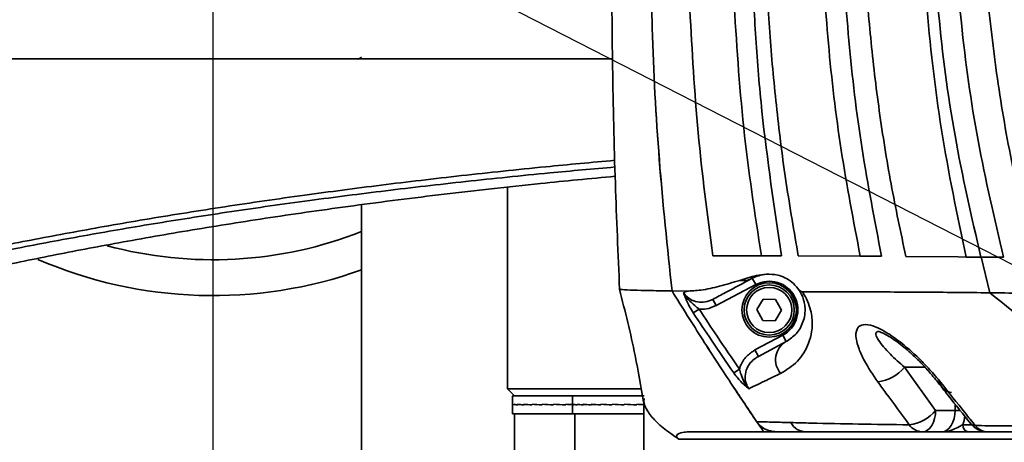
# Model space of a CAD drawing. Header units: millimetres. Extents: x -8713 to 3261, y -18743 to -8704.
# Tile 11 of 154: x -4300 to -4162, y -15476 to -15417. Entities that reach past the tile are written whole.
import ezdxf

# ---------------------------------------------------------------- set-up
doc = ezdxf.new("R2010")
doc.units = ezdxf.units.MM
doc.header["$LTSCALE"] = 10
doc.header["$PDSIZE"] = -1
doc.linetypes.add('CENTER', pattern=[50.8, 31.75, -6.35, 6.35, -6.35])
doc.layers.get('Defpoints').update_dxf_attribs({"true_color": 0x5e5e5e})
doc.layers.add('细实线层', color=7, linetype='Continuous')
doc.dimstyles.new('ISO-25', dxfattribs={"dimscale": 20, "dimtxt": 4, "dimasz": 3.05, "dimexe": 3, "dimexo": 0.625, "dimtad": 1, "dimdec": 0, "dimtxsty": 'Standard', "dimcen": 2.5, "dimclrd": 1, "dimclre": 1, "dimclrt": 4, "dimadec": 1, "dimazin": 2, "dimtfac": 1, "dimtdec": 0, "dimtmove": 0, "dimatfit": 0, "dimfxl": 1, "dimarcsym": 0})

# ---------------------------------------------------------------- blocks, each defined once
blk = doc.blocks.new('*U165')
at = {"color": 0, "linetype": 'CENTER', "transparency": 16777216}
blk.add_line((0, -182.55), (0, -12.3), dxfattribs=at)
blk = doc.blocks.new('*D172')
at = {"color": 1, "lineweight": -2, "transparency": 16777216}
for p, q in [((-4272.58, -15394.48), (-3699.94, -15688.46)), ((-3645.67, -15716.32), (-3217.84, -15935.95))]:
    blk.add_line(p, q, dxfattribs=at)
at = {"color": 1, "lineweight": 20, "transparency": 16777216}
blk.add_solid([(-3641.03, -15707.27), (-3650.31, -15725.36), (-3699.94, -15688.46)], dxfattribs=at)
at = {"layer": 'Defpoints', "color": 0, "lineweight": 20, "transparency": 16777216}
for p in [(-4272.58, -15394.48), (-3699.94, -15688.46)]:
    blk.add_point(p, dxfattribs=at)
at = {"color": 4, "transparency": 16777216, "insert": (-3304.14, -15832.63), "char_height": 80, "attachment_point": 5, "rotation": 332.8255}
blk.add_mtext('R644', dxfattribs=at)

msp = doc.modelspace()

# ---------------------------------------------------------------- linework, layer by layer
at = {"color": 4}
msp.add_circle((-4272.58, -15394.48), 643.69, dxfattribs=at)
at = {"layer": '细实线层', "linetype": 'Continuous', "lineweight": 35}
for p, q in [((-4251.89, -15422.71), (-4252.3, -15423)), ((-4231.58, -15468.98), (-4231.58, -15440.85)), ((-4251.89, -15504.48), (-4251.89, -15443.3)), ((-4196.19, -15450.43), (-4202.97, -15450.41)), ((-4193.37, -15450.43), (-4196.19, -15450.43)), ((-4182.42, -15450.47), (-4191.05, -15450.45)), ((-4179.44, -15450.47), (-4182.42, -15450.47)), ((-4168.78, -15450.59), (-4176.06, -15450.51)), ((-4167.68, -15450.6), (-4168.78, -15450.59)), ((-4167.68, -15450.6), (-4165.6, -15450.63)), ((-4162.44, -15450.63), (-4165.6, -15450.63)), ((-4165.58, -15450.59), (-4164.37, -15455.59)), ((-4196.98, -15454.45), (-4197.45, -15453.57)), ((-4196.98, -15454.45), (-4202.5, -15457.38)), ((-4208.64, -15455.33), (-4206.57, -15455.36)), ((-4202.5, -15457.38), (-4202.97, -15456.5)), ((-4196.83, -15457.94), (-4195.93, -15456.46)), ((-4195.93, -15456.46), (-4194.2, -15456.5)), ((-4194.2, -15456.5), (-4193.37, -15458.02)), ((-4205.67, -15458.4), (-4204.86, -15457.87)), ((-4196, -15459.46), (-4196.83, -15457.94)), ((-4193.37, -15458.02), (-4194.27, -15459.5)), ((-4194.27, -15459.5), (-4196, -15459.46)), ((-4197.08, -15463.56), (-4193.22, -15461.51)), ((-4193.22, -15461.51), (-4192.75, -15462.4)), ((-4196.61, -15464.45), (-4192.75, -15462.4)), ((-4197.08, -15463.56), (-4196.61, -15464.45)), ((-4176.26, -15465.98), (-4171.91, -15471.98)), ((-4173.39, -15465.98), (-4176.26, -15465.98)), ((-4200.04, -15466.77), (-4199.25, -15466.23)), ((-4171.44, -15468.02), (-4171.33, -15468.24)), ((-4231.58, -15468.98), (-4213.04, -15468.98)), ((-4231.58, -15468.98), (-4230.58, -15469.98)), ((-4230.88, -15469.98), (-4230.88, -15471.14)), ((-4230.56, -15469.98), (-4230.88, -15469.98)), ((-4230.56, -15469.98), (-4222.5, -15469.98)), ((-4222.5, -15469.98), (-4222.5, -15471.15)), ((-4220.7, -15469.98), (-4222.45, -15469.98)), ((-4220.7, -15469.98), (-4212.54, -15469.98)), ((-4230.88, -15471.14), (-4230.88, -15471.23)), ((-4230.88, -15471.23), (-4230.88, -15472.48)), ((-4230.7, -15471.14), (-4230.7, -15471.23)), ((-4230.7, -15471.23), (-4230.7, -15471.14)), ((-4230.16, -15471.14), (-4230.16, -15471.23)), ((-4230.16, -15471.23), (-4230.16, -15471.14)), ((-4229.29, -15471.14), (-4229.29, -15471.23)), ((-4229.29, -15471.23), (-4229.29, -15471.14)), ((-4228.13, -15471.14), (-4228.13, -15471.23)), ((-4228.13, -15471.23), (-4228.13, -15471.14)), ((-4226.73, -15471.14), (-4226.73, -15471.23)), ((-4226.73, -15471.23), (-4226.73, -15471.14)), ((-4225.14, -15471.14), (-4225.14, -15471.23)), ((-4225.14, -15471.23), (-4225.14, -15471.14)), ((-4223.44, -15471.14), (-4223.45, -15471.14)), ((-4223.45, -15471.23), (-4223.45, -15471.14)), ((-4223.44, -15471.14), (-4223.44, -15471.23)), ((-4222.5, -15471.15), (-4222.5, -15472.48)), ((-4222.37, -15471.23), (-4222.37, -15471.14)), ((-4222.36, -15471.14), (-4222.36, -15471.23)), ((-4221.87, -15471.14), (-4221.87, -15471.23)), ((-4221.87, -15471.23), (-4221.87, -15471.14)), ((-4221.04, -15471.14), (-4221.04, -15471.23)), ((-4221.04, -15471.23), (-4221.04, -15471.14)), ((-4219.92, -15471.14), (-4219.92, -15471.23)), ((-4219.92, -15471.23), (-4219.92, -15471.14)), ((-4218.54, -15471.14), (-4218.54, -15471.23)), ((-4218.54, -15471.23), (-4218.54, -15471.14)), ((-4216.97, -15471.14), (-4216.97, -15471.23)), ((-4216.97, -15471.23), (-4216.97, -15471.14)), ((-4215.29, -15471.14), (-4215.29, -15471.23)), ((-4215.29, -15471.23), (-4215.29, -15471.14)), ((-4215.29, -15471.14), (-4215.29, -15471.14)), ((-4213.55, -15471.14), (-4213.55, -15471.23)), ((-4213.55, -15471.23), (-4213.55, -15471.14)), ((-4213.55, -15471.23), (-4213.55, -15471.23)), ((-4212.58, -15470.32), (-4212.58, -15477.98)), ((-4169.2, -15471.98), (-4169.2, -15471.1)), ((-4230.88, -15472.48), (-4222.5, -15472.48)), ((-4230.58, -15472.48), (-4230.58, -15481.68)), ((-4222.5, -15472.48), (-4212.58, -15472.48)), ((-4222.2, -15472.48), (-4222.2, -15481.68)), ((-4171.91, -15471.98), (-4169.2, -15471.98)), ((-4168.51, -15471.98), (-4169.2, -15471.98)), ((-4168.13, -15473.98), (-4166.9, -15473.98)), ((-4195.88, -15474.98), (-4194.09, -15474.98)), ((-4171.02, -15474.98), (-4173.73, -15474.98)), ((-4164.84, -15474.98), (-4167.33, -15474.98)), ((-4123.22, -15475.98), (-4207.67, -15475.98))]:
    msp.add_line(p, q, dxfattribs=at)
at = {"layer": '细实线层', "linetype": 'Continuous', "lineweight": 35, "flags": 128}
for points in [[(-4171.91, -15471.98), (-4171.95, -15472.57), (-4172.05, -15473.13), (-4172.22, -15473.65), (-4172.44, -15474.1), (-4172.72, -15474.48), (-4173.04, -15474.75), (-4173.38, -15474.92), (-4173.73, -15474.98)], [(-4171.02, -15474.98), (-4170.67, -15474.92), (-4170.33, -15474.75), (-4170.01, -15474.48), (-4169.74, -15474.1), (-4169.51, -15473.65), (-4169.34, -15473.13), (-4169.24, -15472.57), (-4169.2, -15471.98)]]:
    msp.add_lwpolyline(points, dxfattribs=at)
at = {"layer": '细实线层', "linetype": 'Continuous', "lineweight": 35}
for radius in [3.8, 3.5, 3.15]:
    msp.add_circle((-4195.1, -15457.98), radius, dxfattribs=at)
for centre, radius, start, end in [((-4272.58, -15394.48), 56.5, 254.8503, 291.4778), ((-4272.58, -15394.48), 61.5, 246.6372, 289.656), ((-4195.1, -15457.98), 4, 298, 118), ((-4191.26, -15464.93), 2.95, 120.5382, 220.1982), ((-4180.53, -15462.54), 5.48, 275.7645, 321.1519), ((-4171.23, -15467.36), 0.734, 220.4188, 272.1108), ((-4169.49, -15467.51), 1.98, 201.6181, 263.6199), ((-4176.23, -15468.48), 5.56, 276.6655, 320.9501), ((-4173.6, -15472.09), 5.79, 340.9365, 353.2758), ((-4189.86, -15472.39), 2.6, 210.1539, 268.8054), ((-4173.68, -15472.64), 2.34, 215.5487, 268.6478), ((-4167.21, -15474.07), 0.915, 174.2319, 262.7373), ((-4164.67, -15471.98), 3, 218.61, 270), ((-4166.44, -15473.35), 0.761, 221.554, 273.7765), ((-4164.61, -15472.74), 2.24, 217.6011, 268.6465)]:
    msp.add_arc(centre, radius, start, end, dxfattribs=at)
for centre, major_axis, ratio, start_param, end_param in [((-4222.58, -15471.14), (8.3, 0), 0.052154, 3.14179, 3.35123), ((-4222.58, -15471.23), (8.3, -0.09), 0.051008, 3.142147, 3.351587), ((-4222.58, -15471.14), (8.3, -0.09), 0.051006, 3.351784, 3.561224), ((-4222.58, -15471.23), (8.3, -0.18), 0.047623, 3.352045, 3.561484), ((-4222.58, -15471.14), (8.3, -0.18), 0.047619, 3.561682, 3.771121), ((-4222.58, -15471.23), (8.3, -0.25), 0.042154, 3.561766, 3.771206), ((-4222.58, -15471.14), (8.3, -0.25), 0.042148, 3.771403, 3.980843), ((-4222.58, -15471.23), (8.3, -0.32), 0.034845, 3.771263, 3.980703), ((-4222.58, -15471.14), (8.3, -0.32), 0.034838, 3.9809, 4.19034), ((-4222.58, -15471.23), (8.3, -0.38), 0.026024, 3.980527, 4.189966), ((-4222.58, -15471.14), (8.3, -0.38), 0.026015, 4.190163, 4.399603), ((-4222.58, -15471.23), (8.3, -0.41), 0.016077, 4.189588, 4.399027), ((-4222.58, -15471.14), (8.3, -0.41), 0.016067, 4.399224, 4.608664), ((-4222.58, -15471.23), (8.3, -0.43), 0.005437, 4.398512, 4.607951), ((-4222.58, -15471.23), (8.3, -0.43), 0.005437, 1.562253, 1.675798), ((-4222.58, -15471.14), (8.3, -0.43), 0.005427, 4.608148, 4.721496), ((-4214.2, -15471.14), (8.3, 0.01), 0.052136, 3.115539, 3.324979), ((-4214.2, -15471.23), (8.3, -0.08), 0.051276, 3.142081, 3.325341), ((-4214.2, -15471.23), (8.3, -0.17), 0.048165, 3.325816, 3.535255), ((-4214.2, -15471.14), (8.3, -0.08), 0.051274, 3.325539, 3.534978), ((-4214.2, -15471.14), (8.3, -0.17), 0.048161, 3.535453, 3.744892), ((-4214.2, -15471.23), (8.3, -0.25), 0.042944, 3.535563, 3.745002), ((-4214.2, -15471.14), (8.3, -0.25), 0.042938, 3.7452, 3.954639), ((-4214.2, -15471.23), (8.3, -0.31), 0.035849, 3.745089, 3.954529), ((-4214.2, -15471.14), (8.3, -0.31), 0.035841, 3.954726, 4.164165), ((-4214.2, -15471.23), (8.3, -0.37), 0.027196, 3.954381, 4.163821), ((-4214.2, -15471.14), (8.3, -0.37), 0.027188, 4.164018, 4.373457), ((-4214.2, -15471.23), (8.3, -0.41), 0.017367, 4.163464, 4.372904), ((-4214.2, -15471.14), (8.3, -0.41), 0.017358, 4.373101, 4.58254), ((-4214.2, -15471.23), (8.3, -0.43), 0.006789, 4.372401, 4.58184), ((-4214.2, -15471.14), (8.3, -0.43), 0.006779, 4.582037, 4.791477), ((-4214.2, -15471.23), (8.3, -0.43), 0.004081, 1.492469, 1.701908), ((-4214.2, -15471.14), (8.3, -0.43), 0.004091, 1.36156, 1.492272), ((-4214.2, -15471.23), (8.3, -0.42), 0.014776, 1.374265, 1.492996)]:
    msp.add_ellipse(centre, major_axis=major_axis, ratio=ratio, start_param=start_param, end_param=end_param, dxfattribs=at)
for points, knots in [([(-4147.19, -15455.69), (-4145.01, -15455.59), (-4140.66, -15455.38), (-4134.18, -15453.77), (-4128.34, -15451.4), (-4123.17, -15448.44), (-4118.66, -15445.16), (-4114.34, -15441.24), (-4110.26, -15436.68), (-4106.5, -15431.45), (-4103.14, -15425.56), (-4100.28, -15419.02), (-4098.29, -15412.68), (-4097.04, -15406.82), (-4096.34, -15401.64), (-4096.02, -15396.37), (-4096.12, -15391.07), (-4096.61, -15385.83), (-4097.63, -15379.87), (-4099.39, -15373.36), (-4102.04, -15366.61), (-4105.23, -15360.49), (-4108.86, -15355.02), (-4112.83, -15350.23), (-4117.07, -15346.09), (-4121.52, -15342.59), (-4126.64, -15339.39), (-4132.45, -15336.75), (-4138.91, -15334.92), (-4145.43, -15334.13), (-4151.94, -15334.39), (-4158.39, -15335.62), (-4162.56, -15337.28), (-4164.64, -15338.12)], [0, 0, 0, 0, 0.041671, 0.083342, 0.12501, 0.156268, 0.187523, 0.218778, 0.250031, 0.28128, 0.312526, 0.343767, 0.375001, 0.395836, 0.416667, 0.437498, 0.458328, 0.47916, 0.499992, 0.531224, 0.562463, 0.593708, 0.624957, 0.656208, 0.687462, 0.718717, 0.749974, 0.791642, 0.833312, 0.874983, 0.916654, 0.958325, 1, 1, 1, 1]), ([(-4158.18, -15450.68), (-4159.18, -15446.68), (-4161.17, -15438.69), (-4163.3, -15426.5), (-4164.8, -15414.1), (-4165.54, -15401.5), (-4165.52, -15388.74), (-4164.8, -15377.2), (-4163.63, -15366.9), (-4162.19, -15357.81), (-4160.39, -15348.77), (-4158.88, -15342.8), (-4158.13, -15339.81)], [0, 0, 0, 0, 0.1101672, 0.22042, 0.330579, 0.4442338, 0.5579935, 0.6716496, 0.7534453, 0.8352418, 0.9176203, 1, 1, 1, 1]), ([(-4165.74, -15341.98), (-4166.68, -15345.98), (-4168.55, -15354.01), (-4170.53, -15366.21), (-4171.9, -15378.61), (-4172.54, -15391.2), (-4172.45, -15403.92), (-4171.51, -15418.11), (-4169.48, -15433.76), (-4166.9, -15444.99), (-4165.6, -15450.63)], [0, 0, 0, 0, 0.112519, 0.225118, 0.337628, 0.453426, 0.569322, 0.68512, 0.842091, 1, 1, 1, 1]), ([(-4162.65, -15341.98), (-4163.61, -15346.05), (-4165.53, -15354.21), (-4167.56, -15366.62), (-4168.93, -15379.25), (-4169.54, -15392.07), (-4169.39, -15405.03), (-4168.35, -15419.16), (-4166.25, -15434.43), (-4163.71, -15445.22), (-4162.44, -15450.63)], [0, 0, 0, 0, 0.114417, 0.228921, 0.343328, 0.461311, 0.5794, 0.697383, 0.848262, 1, 1, 1, 1]), ([(-4167.93, -15342.88), (-4168.86, -15347.32), (-4170.72, -15356.2), (-4172.57, -15369.69), (-4173.71, -15383.26), (-4174.1, -15398.36), (-4173.4, -15414.94), (-4171.36, -15432.92), (-4168.91, -15444.71), (-4167.68, -15450.6)], [0, 0, 0, 0, 0.1252439, 0.2505172, 0.3758093, 0.5011078, 0.6674488, 0.8337542, 1, 1, 1, 1]), ([(-4176.51, -15346.66), (-4177.54, -15351.81), (-4179.6, -15362.1), (-4181.41, -15377.86), (-4182.21, -15393.79), (-4181.94, -15407.91), (-4181.04, -15420.05), (-4179.82, -15430.25), (-4178.21, -15440.42), (-4176.77, -15447.15), (-4176.06, -15450.51)], [0, 0, 0, 0, 0.1504297, 0.3008548, 0.4540367, 0.6072196, 0.7050605, 0.8029023, 0.9014503, 1, 1, 1, 1]), ([(-4182.42, -15450.47), (-4183.36, -15445.56), (-4185.24, -15435.73), (-4187, -15420.75), (-4187.92, -15405.62), (-4187.9, -15392.06), (-4187.27, -15380.17), (-4186.29, -15369.95), (-4184.91, -15359.74), (-4183.63, -15352.98), (-4183, -15349.61)], [0, 0, 0, 0, 0.147751, 0.295496, 0.445317, 0.595135, 0.696001, 0.796867, 0.898433, 1, 1, 1, 1]), ([(-4179.44, -15450.47), (-4180.41, -15445.5), (-4182.34, -15435.54), (-4184.15, -15420.36), (-4185.07, -15405.02), (-4185.02, -15391.38), (-4184.35, -15379.55), (-4183.36, -15369.54), (-4181.98, -15359.54), (-4180.71, -15352.92), (-4180.08, -15349.61)], [0, 0, 0, 0, 0.14969, 0.299373, 0.45129, 0.603205, 0.702064, 0.800924, 0.900462, 1, 1, 1, 1]), ([(-4209.15, -15361.7), (-4209.63, -15366.42), (-4210.58, -15375.85), (-4211.37, -15390.09), (-4211.68, -15404.36), (-4211.45, -15420.02), (-4210.57, -15437.04), (-4209.29, -15449.23), (-4208.64, -15455.33)], [0, 0, 0, 0, 0.151614, 0.303229, 0.455633, 0.608039, 0.803842, 1, 1, 1, 1]), ([(-4208.64, -15455.33), (-4209.28, -15449.24), (-4210.57, -15437.05), (-4211.45, -15420.06), (-4211.68, -15404.44), (-4211.38, -15390.19), (-4210.59, -15375.93), (-4209.63, -15366.44), (-4209.15, -15361.7)], [0, 0, 0, 0, 0.195812, 0.391961, 0.543581, 0.6952, 0.8476, 1, 1, 1, 1]), ([(-4193.11, -15362.75), (-4193.61, -15366.63), (-4194.59, -15374.37), (-4195.43, -15386.09), (-4195.79, -15397.86), (-4195.63, -15409.14), (-4195.04, -15419.89), (-4194.09, -15430.1), (-4192.8, -15440.3), (-4191.63, -15447.06), (-4191.05, -15450.45)], [0, 0, 0, 0, 0.132933, 0.265865, 0.39983, 0.533796, 0.650038, 0.766281, 0.883139, 1, 1, 1, 1]), ([(-4216.11, -15372.94), (-4216.21, -15375.15), (-4216.45, -15380.37), (-4216.73, -15388.88), (-4216.95, -15398.68), (-4217.05, -15410.5), (-4216.96, -15424.48), (-4216.6, -15439.87), (-4216.15, -15450.18), (-4215.94, -15455.09)], [0, 0, 0, 0, 0.080914, 0.191002, 0.310014, 0.437809, 0.621459, 0.819572, 1, 1, 1, 1]), ([(-4193.37, -15450.43), (-4194.38, -15443.73), (-4195.9, -15433.65), (-4197.04, -15420.09), (-4197.33, -15413.28), (-4197.48, -15409.88)], [0, 0, 0, 0, 0.4988315, 0.7494169, 1, 1, 1, 1]), ([(-4196.19, -15450.43), (-4197.1, -15444.49), (-4198.91, -15432.57), (-4199.66, -15420.53), (-4200.04, -15414.51)], [0, 0, 0, 0, 0.499147, 1, 1, 1, 1]), ([(-4206.15, -15416.1), (-4205.83, -15421.83), (-4205.21, -15433.31), (-4203.72, -15444.7), (-4202.97, -15450.41)], [0, 0, 0, 0, 0.499361, 1, 1, 1, 1]), ([(-4405.91, -15422.98), (-4402.54, -15422.98), (-4395.79, -15422.98), (-4385.08, -15422.98), (-4373.82, -15422.98), (-4361.89, -15422.98), (-4350.17, -15422.98), (-4338.8, -15422.98), (-4327.89, -15422.98), (-4316.38, -15422.98), (-4304.93, -15422.98), (-4293.62, -15422.98), (-4282.54, -15422.98), (-4270.94, -15422.98), (-4258.78, -15422.98), (-4245.95, -15422.98), (-4232.29, -15422.98), (-4222.54, -15422.98), (-4217.24, -15422.98), (-4216.93, -15422.98)], [0, 0, 0, 0, 0.079262, 0.15857, 0.237871, 0.317136, 0.396361, 0.457449, 0.518575, 0.579686, 0.640753, 0.691104, 0.741536, 0.791973, 0.842362, 0.892677, 0.944641, 0.996778, 1, 1, 1, 1]), ([(-4384.19, -15472.29), (-4381.22, -15471.19), (-4375.27, -15469), (-4365.77, -15465.73), (-4355.7, -15462.49), (-4344.91, -15459.29), (-4334.05, -15456.34), (-4323.21, -15453.64), (-4312.46, -15451.18), (-4301.84, -15448.97), (-4291.48, -15447), (-4281.54, -15445.25), (-4271.02, -15443.57), (-4260.25, -15442.01), (-4249.24, -15440.56), (-4238.04, -15439.24), (-4227.19, -15438.08), (-4219.84, -15437.41), (-4216.61, -15437.11)], [0, 0, 0, 0, 0.083265, 0.16658, 0.249884, 0.333144, 0.416362, 0.483541, 0.550739, 0.617901, 0.66929, 0.720728, 0.772148, 0.823512, 0.870046, 0.9167, 0.963371, 1, 1, 1, 1]), ([(-4216.58, -15438.04), (-4219.63, -15438.31), (-4226.79, -15438.95), (-4237.43, -15440.06), (-4248.6, -15441.34), (-4259.49, -15442.74), (-4270.08, -15444.25), (-4280.38, -15445.86), (-4290.12, -15447.53), (-4300.46, -15449.46), (-4311.22, -15451.66), (-4322.22, -15454.14), (-4333.22, -15456.86), (-4344.14, -15459.81), (-4354.93, -15462.99), (-4365, -15466.21), (-4374.5, -15469.46), (-4380.45, -15471.65), (-4383.42, -15472.74)], [0, 0, 0, 0, 0.034668, 0.081342, 0.128, 0.174537, 0.224859, 0.275233, 0.325624, 0.375969, 0.444759, 0.513587, 0.582396, 0.665862, 0.74937, 0.832923, 0.916487, 1, 1, 1, 1]), ([(-4350.7, -15464.59), (-4348.75, -15463.97), (-4343.6, -15462.34), (-4334.64, -15459.75), (-4323.8, -15456.85), (-4313.48, -15454.34), (-4303.83, -15452.19), (-4295.06, -15450.37), (-4285.66, -15448.58), (-4275.56, -15446.81), (-4264.68, -15445.08), (-4253.02, -15443.41), (-4240.48, -15441.82), (-4228.33, -15440.44), (-4220.05, -15439.67), (-4216.55, -15439.34)], [0, 0, 0, 0, 0.064469, 0.170406, 0.273021, 0.375629, 0.44455, 0.513487, 0.582398, 0.654226, 0.726089, 0.797896, 0.871826, 0.945826, 1, 1, 1, 1]), ([(-4197.45, -15453.57), (-4198.72, -15454.24), (-4200.67, -15455.28), (-4202.38, -15456.19), (-4202.97, -15456.5)], [0, 0, 0, 0, 0.656572, 1, 1, 1, 1]), ([(-4199.21, -15453.85), (-4198.45, -15453.6), (-4197.26, -15453.22), (-4195.96, -15453.05), (-4195.5, -15453)], [0, 0, 0, 0, 0.6429025, 1, 1, 1, 1]), ([(-4195.5, -15453), (-4195.87, -15453.05), (-4196.61, -15453.16), (-4197.17, -15453.43), (-4197.45, -15453.57)], [0, 0, 0, 0, 0.4991743, 1, 1, 1, 1]), ([(-4191.07, -15455.03), (-4191.36, -15454.69), (-4191.98, -15453.99), (-4192.94, -15453.44), (-4194.14, -15453), (-4194.97, -15453), (-4195.5, -15453)], [0, 0, 0, 0, 0.195906, 0.406971, 0.622905, 1, 1, 1, 1]), ([(-4206.57, -15455.36), (-4205.93, -15455.32), (-4204.48, -15455.24), (-4202.04, -15454.72), (-4200.16, -15454.14), (-4199.21, -15453.85)], [0, 0, 0, 0, 0.282256, 0.640747, 1, 1, 1, 1]), ([(-4192.75, -15462.4), (-4192.25, -15462.06), (-4191.25, -15461.4), (-4190.47, -15460.02), (-4190.1, -15458.7), (-4190.08, -15457.71), (-4190.22, -15456.81), (-4190.46, -15456.08), (-4190.76, -15455.46), (-4191.02, -15455.1), (-4191.07, -15455.03)], [0, 0, 0, 0, 0.274765, 0.549428, 0.683373, 0.817165, 0.880332, 0.943268, 0.989, 1, 1, 1, 1]), ([(-4191.07, -15455.03), (-4190.97, -15455.14), (-4190.79, -15455.38), (-4190.6, -15455.42), (-4190.5, -15455.44)], [0, 0, 0, 0, 0.50312, 1, 1, 1, 1]), ([(-4215.96, -15455.09), (-4215.18, -15458.18), (-4213.84, -15463.46), (-4212.97, -15468.67), (-4212.61, -15470.83)], [0, 0, 0, 0, 0.585398, 1, 1, 1, 1]), ([(-4215.83, -15455.09), (-4215.86, -15455.1), (-4215.96, -15455.13), (-4215, -15455.18), (-4213.07, -15455.25), (-4210.77, -15455.3), (-4209.12, -15455.33), (-4208.64, -15455.33)], [0, 0, 0, 0, 0.104879, 0.3674, 0.629931, 0.892473, 1, 1, 1, 1]), ([(-4208.64, -15455.33), (-4207.22, -15457.61), (-4204.44, -15462.06), (-4200.5, -15468.13), (-4197.96, -15471.9), (-4196.85, -15473.55)], [0, 0, 0, 0, 0.370907, 0.725153, 1, 1, 1, 1]), ([(-4195.88, -15474.98), (-4197.31, -15472.86), (-4200.18, -15468.61), (-4204.44, -15462.06), (-4207.22, -15457.61), (-4208.64, -15455.33)], [0, 0, 0, 0, 0.328237, 0.656401, 1, 1, 1, 1]), ([(-4207.04, -15455.58), (-4206.88, -15455.51), (-4206.73, -15455.43), (-4206.57, -15455.36), (-4206.57, -15455.36)], [0, 0, 0, 0, 0.99997, 1, 1, 1, 1]), ([(-4205.67, -15458.4), (-4205.85, -15458.11), (-4206.28, -15457.42), (-4206.69, -15456.52), (-4206.93, -15455.91), (-4207.02, -15455.64), (-4207.04, -15455.58), (-4207.04, -15455.58)], [0, 0, 0, 0, 0.285145, 0.681793, 0.920892, 0.99747, 1, 1, 1, 1]), ([(-4207.04, -15455.58), (-4206.99, -15455.66), (-4206.74, -15456.01), (-4206.11, -15456.53), (-4205.1, -15456.9), (-4203.99, -15456.93), (-4203.31, -15456.64), (-4202.97, -15456.5)], [0, 0, 0, 0, 0.06307, 0.28671, 0.519948, 0.759392, 1, 1, 1, 1]), ([(-4207.04, -15455.58), (-4207.04, -15455.58), (-4206.99, -15455.67), (-4206.8, -15456), (-4206.32, -15456.62), (-4205.61, -15457.28), (-4205.07, -15457.71), (-4204.86, -15457.87)], [0, 0, 0, 0, 0.003417, 0.094906, 0.366659, 0.759137, 1, 1, 1, 1]), ([(-4190.5, -15455.44), (-4190.5, -15455.44), (-4190.48, -15455.48), (-4190.17, -15455.93), (-4189.69, -15456.84), (-4189.3, -15458.02), (-4189.07, -15459.48), (-4189.12, -15461.05), (-4189.72, -15463.15), (-4191.03, -15465.31), (-4192.68, -15466.33), (-4193.51, -15466.83)], [0, 0, 0, 0, 0.000002, 0.005044, 0.060324, 0.127328, 0.19464, 0.328146, 0.461948, 0.730855, 1, 1, 1, 1]), ([(-4190.5, -15455.44), (-4187.88, -15455.44), (-4182.64, -15455.46), (-4173.88, -15455.49), (-4167.54, -15455.55), (-4164.37, -15455.59)], [0, 0, 0, 0, 0.333327, 0.666661, 1, 1, 1, 1]), ([(-4164.37, -15455.59), (-4161.56, -15455.62), (-4155.92, -15455.68), (-4150.1, -15455.69), (-4147.19, -15455.69)], [0, 0, 0, 0, 0.500001, 1, 1, 1, 1]), ([(-4164.37, -15455.59), (-4160.27, -15458.86), (-4152.2, -15465.3), (-4143.83, -15471.31), (-4139.72, -15474.27)], [0, 0, 0, 0, 0.509237, 1, 1, 1, 1]), ([(-4202.5, -15457.38), (-4202.95, -15457.57), (-4203.7, -15457.9), (-4204.52, -15457.88), (-4204.86, -15457.87)], [0, 0, 0, 0, 0.586197, 1, 1, 1, 1]), ([(-4200.04, -15466.77), (-4201.08, -15465.24), (-4202.98, -15462.46), (-4204.84, -15459.66), (-4205.67, -15458.4)], [0, 0, 0, 0, 0.550204, 1, 1, 1, 1]), ([(-4204.86, -15457.87), (-4204.03, -15459.13), (-4202.19, -15461.93), (-4200.29, -15464.7), (-4199.25, -15466.23)], [0, 0, 0, 0, 0.449813, 1, 1, 1, 1]), ([(-4179.98, -15468), (-4180.65, -15467), (-4181.73, -15465.4), (-4182.63, -15463.4), (-4182.91, -15462.41), (-4183.05, -15461.45), (-4183, -15460.63), (-4182.32, -15459.98), (-4181.14, -15460.01), (-4179.63, -15460.6), (-4177.8, -15461.71), (-4175.92, -15463.17), (-4174.16, -15464.79), (-4172.62, -15466.38), (-4171.71, -15467.48), (-4171.2, -15468.09)], [0, 0, 0, 0, 0.133584, 0.214667, 0.295602, 0.296651, 0.391436, 0.467789, 0.545009, 0.611478, 0.677888, 0.777009, 0.8461, 0.915281, 1, 1, 1, 1]), ([(-4179.79, -15461), (-4179.83, -15460.99), (-4179.97, -15460.97), (-4180.18, -15461.06), (-4180.32, -15461.4), (-4179.93, -15462.16), (-4179.19, -15463.11), (-4178.05, -15464.37), (-4176.95, -15465.36), (-4176.26, -15465.98)], [0, 0, 0, 0, 0.0179283, 0.0624624, 0.1968513, 0.3794015, 0.5456884, 0.7165622, 1, 1, 1, 1]), ([(-4179.86, -15460.98), (-4179.86, -15460.98), (-4179.85, -15460.98), (-4179.5, -15461.09), (-4178.95, -15461.35), (-4178.2, -15461.79), (-4177.29, -15462.41), (-4176.26, -15463.22), (-4175.12, -15464.21), (-4173.93, -15465.37), (-4172.78, -15466.61), (-4172.12, -15467.44), (-4171.79, -15467.84)], [0, 0, 0, 0, 0.0464611, 0.1110308, 0.1779859, 0.260864, 0.3523647, 0.4590246, 0.5792708, 0.7142583, 0.8619461, 1, 1, 1, 1]), ([(-4199.25, -15466.23), (-4199.2, -15466.07), (-4198.99, -15465.42), (-4198.34, -15464.4), (-4197.5, -15463.84), (-4197.08, -15463.56)], [0, 0, 0, 0, 0.1475905, 0.5740225, 1, 1, 1, 1]), ([(-4196.61, -15464.45), (-4196.94, -15464.66), (-4197.59, -15465.09), (-4198.24, -15466.08), (-4198.51, -15467.16), (-4198.4, -15468.17), (-4198.08, -15468.71), (-4197.94, -15468.96)], [0, 0, 0, 0, 0.221076, 0.440393, 0.649363, 0.843015, 1, 1, 1, 1]), ([(-4197.94, -15468.96), (-4197.94, -15468.95), (-4198.35, -15468.65), (-4198.86, -15468.2), (-4199.57, -15467.4), (-4199.84, -15467.04), (-4200.04, -15466.77)], [0, 0, 0, 0, 0.002658, 0.604388, 0.700131, 1, 1, 1, 1]), ([(-4197.94, -15468.96), (-4197.94, -15468.95), (-4197.97, -15468.93), (-4198.04, -15468.84), (-4198.3, -15468.52), (-4198.66, -15467.91), (-4199, -15467.08), (-4199.18, -15466.49), (-4199.25, -15466.23)], [0, 0, 0, 0, 0.003578, 0.036291, 0.119315, 0.408295, 0.743539, 1, 1, 1, 1]), ([(-4193.51, -15466.83), (-4194.16, -15467.15), (-4195.66, -15467.88), (-4197.11, -15468.56), (-4197.94, -15468.96)], [0, 0, 0, 0, 0.4310575, 1, 1, 1, 1]), ([(-4175.58, -15474), (-4176.67, -15472.52), (-4178.13, -15470.52), (-4179.6, -15468.52), (-4179.98, -15468)], [0, 0, 0, 0, 0.738608, 1, 1, 1, 1]), ([(-4171.78, -15467.84), (-4171.23, -15468.54), (-4169.65, -15470.55), (-4168.06, -15472.55), (-4167.02, -15473.86)], [0, 0, 0, 0, 0.34773, 1, 1, 1, 1]), ([(-4171.2, -15468.09), (-4170.07, -15469.51), (-4168.47, -15471.52), (-4166.86, -15473.52), (-4166.39, -15474.11)], [0, 0, 0, 0, 0.706014, 1, 1, 1, 1]), ([(-4207.67, -15475.98), (-4208.18, -15475.65), (-4209.46, -15474.79), (-4211, -15473.49), (-4212.12, -15472.05), (-4212.62, -15470.98), (-4212.53, -15470.43), (-4212.51, -15470.32)], [0, 0, 0, 0, 0.164034, 0.417064, 0.670094, 0.929707, 1, 1, 1, 1]), ([(-4196.85, -15473.55), (-4196.06, -15473.58), (-4194.54, -15473.63), (-4192.9, -15473.67), (-4192.11, -15473.69)], [0, 0, 0, 0, 0.5134105, 1, 1, 1, 1]), ([(-4194.03, -15474.98), (-4194.43, -15474.94), (-4195.24, -15474.86), (-4196.23, -15474.31), (-4196.66, -15473.78), (-4196.85, -15473.55)], [0, 0, 0, 0, 0.367865, 0.736396, 1, 1, 1, 1]), ([(-4192.11, -15473.69), (-4191.16, -15473.71), (-4188.16, -15473.79), (-4182.72, -15473.9), (-4177.96, -15473.97), (-4175.58, -15474)], [0, 0, 0, 0, 0.187318, 0.593305, 1, 1, 1, 1]), ([(-4171.02, -15474.98), (-4171.02, -15474.98), (-4170.93, -15474.98), (-4170.43, -15474.96), (-4169.61, -15474.74), (-4168.7, -15474.3), (-4168.28, -15474.07), (-4168.13, -15473.98)], [0, 0, 0, 0, 0.002964, 0.085051, 0.479729, 0.805725, 1, 1, 1, 1]), ([(-4166.39, -15474.11), (-4165.22, -15474.12), (-4159.35, -15474.17), (-4150.42, -15474.23), (-4142.61, -15474.26), (-4139.72, -15474.27), (-4139.72, -15474.27)], [0, 0, 0, 0, 0.135994, 0.680017, 0.999999, 1, 1, 1, 1]), ([(-4215.02, -15524.18), (-4219.21, -15524.12), (-4230.81, -15523.96), (-4249.79, -15522.77), (-4269.78, -15520.79), (-4287.52, -15518.28), (-4303.01, -15515.42), (-4318.32, -15511.73), (-4331.91, -15507.53), (-4343.75, -15503.02), (-4353.87, -15498.32), (-4362.79, -15493.21), (-4370.46, -15487.79), (-4376.89, -15482.22), (-4380.78, -15477.95), (-4382.58, -15475.65), (-4382.64, -15475.58)], [0, 0, 0, 0, 0.0700045, 0.1942204, 0.3183127, 0.4061412, 0.4940853, 0.5819391, 0.6696445, 0.7318524, 0.794113, 0.8562248, 0.9036109, 0.9510868, 0.9983595, 1, 1, 1, 1]), ([(-4207.67, -15475.98), (-4207.71, -15475.96), (-4207.76, -15475.92), (-4207.83, -15475.87), (-4207.88, -15475.82), (-4207.92, -15475.78), (-4207.94, -15475.74), (-4207.97, -15475.7), (-4207.98, -15475.68), (-4207.99, -15475.65), (-4208, -15475.62), (-4208, -15475.59), (-4208.01, -15475.53), (-4207.96, -15475.39), (-4207.64, -15475.16), (-4207.04, -15475.01), (-4206.41, -15474.99), (-4206.14, -15474.98)], [0, 0, 0, 0, 0.0348201, 0.0573718, 0.0724617, 0.082754, 0.0928641, 0.0971835, 0.101551, 0.1040685, 0.1065888, 0.1100648, 0.1165065, 0.1389194, 0.2467711, 0.6756178, 1, 1, 1, 1]), ([(-4195.88, -15474.98), (-4197.2, -15474.98), (-4199.83, -15474.98), (-4203.3, -15474.98), (-4205.19, -15474.98), (-4206.14, -15474.98)], [0, 0, 0, 0, 0.3338958, 0.6652335, 1, 1, 1, 1]), ([(-4189.92, -15474.98), (-4190.69, -15474.98), (-4192.11, -15474.98), (-4193.43, -15474.98), (-4194.03, -15474.98)], [0, 0, 0, 0, 0.548079, 1, 1, 1, 1]), ([(-4173.73, -15474.98), (-4176.61, -15474.98), (-4182.36, -15474.98), (-4187.4, -15474.98), (-4189.92, -15474.98)], [0, 0, 0, 0, 0.49936, 1, 1, 1, 1]), ([(-4167.33, -15474.98), (-4167.57, -15474.98), (-4168.13, -15474.98), (-4169.45, -15474.98), (-4170.46, -15474.98), (-4171.02, -15474.98), (-4171.02, -15474.98)], [0, 0, 0, 0, 0.247749, 0.586729, 0.997819, 1, 1, 1, 1]), ([(-4138.18, -15474.98), (-4142.69, -15474.98), (-4151.7, -15474.98), (-4160.34, -15474.98), (-4164.67, -15474.98)], [0, 0, 0, 0, 0.499922, 1, 1, 1, 1])]:
    msp.add_open_spline(points, degree=3, knots=knots, dxfattribs=at)
msp.add_open_spline([(-4197.45, -15453.57), (-4197.73, -15453.69), (-4198.29, -15453.92), (-4198.9, -15453.87), (-4199.21, -15453.85)], degree=3, dxfattribs=at)

# ---------------------------------------------------------------- block references
at = {"color": 4, "linetype": 'CENTER'}
msp.add_blockref('*U165', (-4272.58, -15394.48), dxfattribs=at)

# ---------------------------------------------------------------- dimensions: what is measured, and where the dimension line sits
dim = msp.add_radius_dim(center=(-4272.58, -15394.48), mpoint=(-3699.94, -15688.46), dimstyle='ISO-25')
dim.commit()
dim.dimension.update_dxf_attribs({"geometry": '*D172', "text_midpoint": (-3328.12, -15879.34), "dimtype": 164})

doc.saveas('drawing.dxf')
